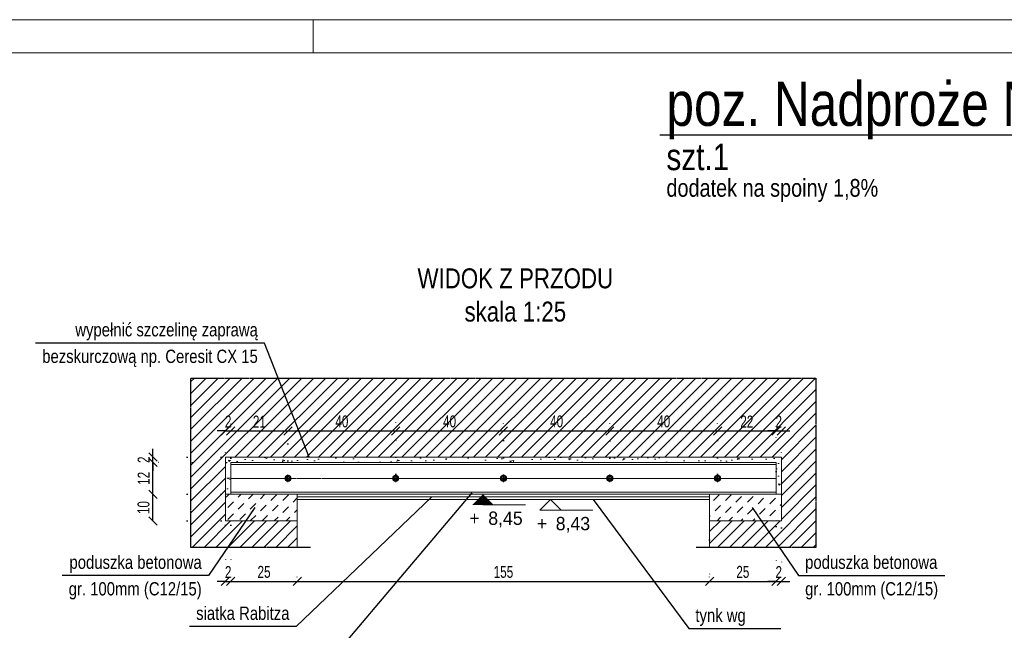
# Model space of a CAD drawing. Header units: millimetres. Extents: x 11149 to 111407, y -107619 to -23630.
# Tile 66 of 245: x 19929 to 20299, y -35590 to -35360. Entities that reach past the tile are written whole.
import ezdxf
from ezdxf.enums import TextEntityAlignment as Align

# ---------------------------------------------------------------- set-up
doc = ezdxf.new("R2010")
doc.units = ezdxf.units.MM
doc.header["$LTSCALE"] = 2
for name, pattern in [('CENTER2', [28.575, 19.05, -3.175, 3.175, -3.175]), ('DOT', [6.35, 0, -6.35]), ('HIDDEN', [9.525, 6.35, -3.175])]:
    doc.linetypes.add(name, pattern=pattern)
doc.layers.get('0').update_dxf_attribs({"plot": 0})
doc.layers.get('Defpoints').update_dxf_attribs({"color": 1})
doc.layers.add('420-K Ściany', color=7, linetype='Continuous')
doc.layers.add('e-cad_ukryte', color=30, linetype='HIDDEN')
for name, color, linetype, lineweight in [('e-cad_252', 252, 'HIDDEN', 9), ('e-cad_cienkie', 1, 'Continuous', 9), ('e-cad_obok', 3, 'Continuous', 9), ('e-cad_opisy', 7, 'Continuous', 9), ('e-cad_osie', 22, 'CENTER2', 9), ('e-cad_stal_kontur', 222, 'Continuous', 20), ('e-cad_wymiary', 4, 'Continuous', 9)]:
    doc.layers.add(name, color=color, linetype=linetype, lineweight=lineweight)
doc.styles.add('e-cad_1', font='arial.ttf', dxfattribs={"width": 0.7})
doc.styles.add('e-cad_2', font='arial.ttf', dxfattribs={"width": 0.8})
doc.dimstyles.new('e-cad_1_25_[cm]', dxfattribs={"dimscale": 2.5, "dimtxt": 1.8, "dimasz": 1.25, "dimexe": 1.25, "dimexo": 0.625, "dimgap": 0.5, "dimtad": 1, "dimdec": 0, "dimrnd": 1, "dimzin": 1, "dimtxsty": 'e-cad_1', "dimblk": 'OBLIQUE', "dimcen": 2.5, "dimclrd": 256, "dimclre": 252, "dimclrt": 7, "dimadec": 0, "dimazin": 0, "dimtfac": 1, "dimtix": 1, "dimtmove": 2, "dimatfit": 3, "dimldrblk": 'NONE', "dimfxl": 60, "dimfxlon": 1, "dimarcsym": 0})

# ---------------------------------------------------------------- blocks, each defined once
blk = doc.blocks.new('A3_poziom')
at = {"ltscale": 0.8}
blk.add_line((135, 292), (135, 297), dxfattribs=at)
for points in [[(0, 0), (420, 0), (420, 297), (0, 297)], [(30, 5), (415, 5), (415, 292), (30, 292)]]:
    blk.add_lwpolyline(points, close=True)
blk = doc.blocks.new('e-cad_ZelbetPozycja')
at = {"layer": 'e-cad_opisy', "ltscale": 0.04, "style": 'e-cad_1', "width": 0.8}
for tag, p, height in [('OPIS_1', (0, 1.33), 6.67), ('OPIS_2', (0, -5.33), 4), ('OPIS_4', (16, -5.33), 4), ('OPIS_3', (0, -9.33), 2.67)]:
    blk.add_attdef(tag, p, '', height=height, dxfattribs=at)
at = {"layer": 'e-cad_opisy', "ltscale": 0.04, "style": 'e-cad_1', "width": 0.8, "flags": 1}
for tag, p in [('POZYCJA', (0, -20)), ('ILOSC', (0, -26.67)), ('DODATEK', (0, -33.33))]:
    blk.add_attdef(tag, p, '', height=4, dxfattribs=at)
blk = doc.blocks.new('_None')
blk = doc.blocks.new('_OBLIQUE')
at = {"color": 0, "linetype": 'ByBlock', "lineweight": -2}
blk.add_line((-0.5, -0.5), (0.5, 0.5), dxfattribs=at)
blk = doc.blocks.new('*D1619')
at = {"layer": 'Defpoints', "color": 0, "ltscale": 0.5}
for p in [(19979.15, -35538.53), (20006.4, -35538.53), (20006.4, -35548.53)]:
    blk.add_point(p, dxfattribs=at)
at = {"layer": 'e-cad_wymiary', "color": 252, "linetype": 'DOT', "lineweight": -2}
for p, q in [((20004.83, -35538.53), (19976.03, -35538.53)), ((20004.83, -35548.53), (19976.03, -35548.53))]:
    blk.add_line(p, q, dxfattribs=at)
at = {"layer": 'e-cad_wymiary', "lineweight": -2}
blk.add_line((19979.15, -35548.53), (19979.15, -35538.53), dxfattribs=at)
at = {"layer": 'e-cad_wymiary', "lineweight": -2, "ltscale": 0.5, "xscale": 3.125, "yscale": 3.125, "zscale": 3.125}
for p, rotation in [((19979.15, -35538.53), 90), ((19979.15, -35548.53), 270)]:
    blk.add_blockref('_OBLIQUE', p, dxfattribs=dict(at, rotation=rotation))
at = {"layer": 'e-cad_wymiary', "color": 7, "ltscale": 0.5, "insert": (19975.61, -35543.53), "char_height": 4.5, "attachment_point": 5, "rotation": 90, "style": 'e-cad_1'}
blk.add_mtext('10', dxfattribs=at)
blk = doc.blocks.new('*D1620')
at = {"layer": 'Defpoints', "color": 0, "ltscale": 0.5}
for p in [(19979.15, -35526.53), (20008.4, -35526.53), (20006.4, -35538.53)]:
    blk.add_point(p, dxfattribs=at)
at = {"layer": 'e-cad_wymiary', "color": 252, "linetype": 'DOT', "lineweight": -2}
for p, q in [((20006.83, -35526.53), (19976.03, -35526.53)), ((20004.83, -35538.53), (19976.03, -35538.53))]:
    blk.add_line(p, q, dxfattribs=at)
at = {"layer": 'e-cad_wymiary', "lineweight": -2}
blk.add_line((19979.15, -35538.53), (19979.15, -35526.53), dxfattribs=at)
at = {"layer": 'e-cad_wymiary', "lineweight": -2, "ltscale": 0.5, "xscale": 3.125, "yscale": 3.125, "zscale": 3.125}
for p, rotation in [((19979.15, -35526.53), 90), ((19979.15, -35538.53), 270)]:
    blk.add_blockref('_OBLIQUE', p, dxfattribs=dict(at, rotation=rotation))
at = {"layer": 'e-cad_wymiary', "color": 7, "ltscale": 0.5, "insert": (19975.64, -35532.53), "char_height": 4.5, "attachment_point": 5, "rotation": 90, "style": 'e-cad_1'}
blk.add_mtext('12', dxfattribs=at)
blk = doc.blocks.new('*D1621')
at = {"layer": 'Defpoints', "color": 0, "ltscale": 0.5}
for p in [(19979.15, -35524.53), (20006.4, -35524.53), (20008.4, -35526.53)]:
    blk.add_point(p, dxfattribs=at)
at = {"layer": 'e-cad_wymiary', "lineweight": -2}
for p, q in [((19979.15, -35524.53), (19979.15, -35521.41)), ((19979.15, -35526.53), (19979.15, -35524.53)), ((19979.15, -35526.53), (19979.15, -35529.66))]:
    blk.add_line(p, q, dxfattribs=at)
at = {"layer": 'e-cad_wymiary', "color": 252, "linetype": 'DOT', "lineweight": -2}
for p, q in [((20004.83, -35524.53), (19976.03, -35524.53)), ((20006.83, -35526.53), (19976.03, -35526.53))]:
    blk.add_line(p, q, dxfattribs=at)
at = {"layer": 'e-cad_wymiary', "lineweight": -2, "ltscale": 0.5, "xscale": 3.125, "yscale": 3.125, "zscale": 3.125}
for p, rotation in [((19979.15, -35524.53), 270), ((19979.15, -35526.53), 90)]:
    blk.add_blockref('_OBLIQUE', p, dxfattribs=dict(at, rotation=rotation))
at = {"layer": 'e-cad_wymiary', "color": 7, "ltscale": 0.5, "insert": (19975.64, -35525.53), "char_height": 4.5, "attachment_point": 5, "rotation": 90, "style": 'e-cad_1'}
blk.add_mtext('2', dxfattribs=at)
blk = doc.blocks.new('*D1627')
at = {"layer": 'Defpoints', "color": 0, "ltscale": 0.5}
for p in [(20006.4, -35548.53), (20008.4, -35548.53), (20008.4, -35571.28)]:
    blk.add_point(p, dxfattribs=at)
at = {"layer": 'e-cad_wymiary', "color": 252, "linetype": 'DOT', "lineweight": -2}
for p, q in [((20006.4, -35550.09), (20006.4, -35574.4)), ((20008.4, -35550.09), (20008.4, -35574.4))]:
    blk.add_line(p, q, dxfattribs=at)
at = {"layer": 'e-cad_wymiary', "lineweight": -2}
for p, q in [((20006.4, -35571.28), (20003.27, -35571.28)), ((20006.4, -35571.28), (20008.4, -35571.28)), ((20008.4, -35571.28), (20011.52, -35571.28))]:
    blk.add_line(p, q, dxfattribs=at)
at = {"layer": 'e-cad_wymiary', "lineweight": -2, "ltscale": 0.5, "xscale": 3.125, "yscale": 3.125, "zscale": 3.125}
blk.add_blockref('_OBLIQUE', (20006.4, -35571.28), dxfattribs=at)
at = {"layer": 'e-cad_wymiary', "lineweight": -2, "ltscale": 0.5, "xscale": 3.125, "yscale": 3.125, "zscale": 3.125, "rotation": 180}
blk.add_blockref('_OBLIQUE', (20008.4, -35571.28), dxfattribs=at)
at = {"layer": 'e-cad_wymiary', "color": 7, "ltscale": 0.5, "insert": (20007.4, -35567.77), "char_height": 4.5, "attachment_point": 5, "style": 'e-cad_1'}
blk.add_mtext('2', dxfattribs=at)
blk = doc.blocks.new('*D1628')
at = {"layer": 'Defpoints', "color": 0, "ltscale": 0.5}
for p in [(20008.4, -35571.28), (20033.4, -35571.28), (20033.4, -35571.28)]:
    blk.add_point(p, dxfattribs=at)
at = {"layer": 'e-cad_wymiary', "color": 252, "linetype": 'DOT', "lineweight": -2}
for p, q in [((20008.4, -35569.72), (20008.4, -35568.15)), ((20033.4, -35569.72), (20033.4, -35568.15))]:
    blk.add_line(p, q, dxfattribs=at)
at = {"layer": 'e-cad_wymiary', "lineweight": -2}
blk.add_line((20008.4, -35571.28), (20033.4, -35571.28), dxfattribs=at)
at = {"layer": 'e-cad_wymiary', "lineweight": -2, "ltscale": 0.5, "xscale": 3.125, "yscale": 3.125, "zscale": 3.125, "rotation": 180}
blk.add_blockref('_OBLIQUE', (20008.4, -35571.28), dxfattribs=at)
at = {"layer": 'e-cad_wymiary', "lineweight": -2, "ltscale": 0.5, "xscale": 3.125, "yscale": 3.125, "zscale": 3.125}
blk.add_blockref('_OBLIQUE', (20033.4, -35571.28), dxfattribs=at)
at = {"layer": 'e-cad_wymiary', "color": 7, "ltscale": 0.5, "insert": (20020.9, -35567.73), "char_height": 4.5, "attachment_point": 5, "style": 'e-cad_1'}
blk.add_mtext('25', dxfattribs=at)
blk = doc.blocks.new('*D1629')
at = {"layer": 'Defpoints', "color": 0, "ltscale": 0.5}
for p in [(20213.4, -35549.05), (20188.4, -35554.05), (20213.4, -35571.28)]:
    blk.add_point(p, dxfattribs=at)
at = {"layer": 'e-cad_wymiary', "color": 252, "linetype": 'DOT', "lineweight": -2}
for p, q in [((20213.4, -35550.61), (20213.4, -35574.4)), ((20188.4, -35555.61), (20188.4, -35574.4))]:
    blk.add_line(p, q, dxfattribs=at)
at = {"layer": 'e-cad_wymiary', "lineweight": -2}
blk.add_line((20188.4, -35571.28), (20213.4, -35571.28), dxfattribs=at)
at = {"layer": 'e-cad_wymiary', "lineweight": -2, "ltscale": 0.5, "xscale": 3.125, "yscale": 3.125, "zscale": 3.125, "rotation": 180}
blk.add_blockref('_OBLIQUE', (20188.4, -35571.28), dxfattribs=at)
at = {"layer": 'e-cad_wymiary', "lineweight": -2, "ltscale": 0.5, "xscale": 3.125, "yscale": 3.125, "zscale": 3.125}
blk.add_blockref('_OBLIQUE', (20213.4, -35571.28), dxfattribs=at)
at = {"layer": 'e-cad_wymiary', "color": 7, "ltscale": 0.5, "insert": (20200.9, -35567.73), "char_height": 4.5, "attachment_point": 5, "style": 'e-cad_1'}
blk.add_mtext('25', dxfattribs=at)
blk = doc.blocks.new('*D1630')
at = {"layer": 'Defpoints', "color": 0, "ltscale": 0.5}
for p in [(20213.4, -35549.05), (20215.4, -35549.61), (20215.4, -35571.28)]:
    blk.add_point(p, dxfattribs=at)
at = {"layer": 'e-cad_wymiary', "color": 252, "linetype": 'DOT', "lineweight": -2}
for p, q in [((20213.4, -35550.61), (20213.4, -35574.4)), ((20215.4, -35551.17), (20215.4, -35574.4))]:
    blk.add_line(p, q, dxfattribs=at)
at = {"layer": 'e-cad_wymiary', "lineweight": -2}
for p, q in [((20213.4, -35571.28), (20210.27, -35571.28)), ((20213.4, -35571.28), (20215.4, -35571.28)), ((20215.4, -35571.28), (20218.52, -35571.28))]:
    blk.add_line(p, q, dxfattribs=at)
at = {"layer": 'e-cad_wymiary', "lineweight": -2, "ltscale": 0.5, "xscale": 3.125, "yscale": 3.125, "zscale": 3.125}
blk.add_blockref('_OBLIQUE', (20213.4, -35571.28), dxfattribs=at)
at = {"layer": 'e-cad_wymiary', "lineweight": -2, "ltscale": 0.5, "xscale": 3.125, "yscale": 3.125, "zscale": 3.125, "rotation": 180}
blk.add_blockref('_OBLIQUE', (20215.4, -35571.28), dxfattribs=at)
at = {"layer": 'e-cad_wymiary', "color": 7, "ltscale": 0.5, "insert": (20214.4, -35567.77), "char_height": 4.5, "attachment_point": 5, "style": 'e-cad_1'}
blk.add_mtext('2', dxfattribs=at)
blk = doc.blocks.new('*D1631')
at = {"layer": 'Defpoints', "color": 0, "ltscale": 0.5}
for p in [(20033.4, -35571.28), (20188.4, -35571.28), (20188.4, -35571.28)]:
    blk.add_point(p, dxfattribs=at)
at = {"layer": 'e-cad_wymiary', "color": 252, "linetype": 'DOT', "lineweight": -2}
for p, q in [((20033.4, -35569.72), (20033.4, -35568.15)), ((20188.4, -35569.72), (20188.4, -35568.15))]:
    blk.add_line(p, q, dxfattribs=at)
at = {"layer": 'e-cad_wymiary', "lineweight": -2}
blk.add_line((20033.4, -35571.28), (20188.4, -35571.28), dxfattribs=at)
at = {"layer": 'e-cad_wymiary', "lineweight": -2, "ltscale": 0.5, "xscale": 3.125, "yscale": 3.125, "zscale": 3.125, "rotation": 180}
blk.add_blockref('_OBLIQUE', (20033.4, -35571.28), dxfattribs=at)
at = {"layer": 'e-cad_wymiary', "lineweight": -2, "ltscale": 0.5, "xscale": 3.125, "yscale": 3.125, "zscale": 3.125}
blk.add_blockref('_OBLIQUE', (20188.4, -35571.28), dxfattribs=at)
at = {"layer": 'e-cad_wymiary', "color": 7, "ltscale": 0.5, "insert": (20110.9, -35567.73), "char_height": 4.5, "attachment_point": 5, "style": 'e-cad_1'}
blk.add_mtext('155', dxfattribs=at)
blk = doc.blocks.new('e-cad_kota_3_1')
blk.add_line((-1.6, -1.6), (6.4, -1.6))
blk.add_lwpolyline([(-1.6, -1.6), (0, 0), (1.6, -1.6)])
at = {"style": 'e-cad_1', "width": 0.95}
blk.add_attdef('ZNAK', text='', height=2, dxfattribs=at).set_placement((-0.5, -4.6), align=Align.RIGHT)
blk.add_attdef('RZEDNA', (0.8, -4.6), '', height=2, dxfattribs=at)
blk = doc.blocks.new('e-cad_kota_2_1')
blk.add_line((0, -1.6), (6.4, -1.6))
blk.add_lwpolyline([(0, 0, 0, 3.2, 0), (0, -1.6, 3.2, 3.2, 0)], format="xyseb")
at = {"style": 'e-cad_1', "width": 0.95}
blk.add_attdef('ZNAK', text='', height=2, dxfattribs=at).set_placement((-0.5, -4.6), align=Align.RIGHT)
blk.add_attdef('RZEDNA', (0.8, -4.6), '', height=2, dxfattribs=at)
blk = doc.blocks.new('*D1634')
at = {"layer": 'Defpoints', "color": 0, "ltscale": 0.5}
for p in [(20008.4, -35514.69), (20006.4, -35524.53), (20008.4, -35526.53)]:
    blk.add_point(p, dxfattribs=at)
at = {"layer": 'e-cad_wymiary', "color": 252, "linetype": 'DOT', "lineweight": -2}
for p, q in [((20006.4, -35522.97), (20006.4, -35511.56)), ((20008.4, -35524.97), (20008.4, -35511.56))]:
    blk.add_line(p, q, dxfattribs=at)
at = {"layer": 'e-cad_wymiary', "lineweight": -2}
for p, q in [((20006.4, -35514.69), (20003.27, -35514.69)), ((20006.4, -35514.69), (20008.4, -35514.69)), ((20008.4, -35514.69), (20011.52, -35514.69))]:
    blk.add_line(p, q, dxfattribs=at)
at = {"layer": 'e-cad_wymiary', "lineweight": -2, "ltscale": 0.5, "xscale": 3.125, "yscale": 3.125, "zscale": 3.125}
blk.add_blockref('_OBLIQUE', (20006.4, -35514.69), dxfattribs=at)
at = {"layer": 'e-cad_wymiary', "lineweight": -2, "ltscale": 0.5, "xscale": 3.125, "yscale": 3.125, "zscale": 3.125, "rotation": 180}
blk.add_blockref('_OBLIQUE', (20008.4, -35514.69), dxfattribs=at)
at = {"layer": 'e-cad_wymiary', "color": 7, "ltscale": 0.5, "insert": (20007.4, -35511.18), "char_height": 4.5, "attachment_point": 5, "style": 'e-cad_1'}
blk.add_mtext('2', dxfattribs=at)
blk = doc.blocks.new('*D1635')
at = {"layer": 'Defpoints', "color": 0, "ltscale": 0.5}
for p in [(20215.4, -35514.69), (20215.4, -35524.53), (20213.4, -35531.53)]:
    blk.add_point(p, dxfattribs=at)
at = {"layer": 'e-cad_wymiary', "color": 252, "linetype": 'DOT', "lineweight": -2}
for p, q in [((20213.4, -35529.97), (20213.4, -35511.56)), ((20215.4, -35522.97), (20215.4, -35511.56))]:
    blk.add_line(p, q, dxfattribs=at)
at = {"layer": 'e-cad_wymiary', "lineweight": -2}
for p, q in [((20213.4, -35514.69), (20210.27, -35514.69)), ((20213.4, -35514.69), (20215.4, -35514.69)), ((20215.4, -35514.69), (20218.52, -35514.69))]:
    blk.add_line(p, q, dxfattribs=at)
at = {"layer": 'e-cad_wymiary', "lineweight": -2, "ltscale": 0.5, "xscale": 3.125, "yscale": 3.125, "zscale": 3.125}
blk.add_blockref('_OBLIQUE', (20213.4, -35514.69), dxfattribs=at)
at = {"layer": 'e-cad_wymiary', "lineweight": -2, "ltscale": 0.5, "xscale": 3.125, "yscale": 3.125, "zscale": 3.125, "rotation": 180}
blk.add_blockref('_OBLIQUE', (20215.4, -35514.69), dxfattribs=at)
at = {"layer": 'e-cad_wymiary', "color": 7, "ltscale": 0.5, "insert": (20214.4, -35511.18), "char_height": 4.5, "attachment_point": 5, "style": 'e-cad_1'}
blk.add_mtext('2', dxfattribs=at)
blk = doc.blocks.new('*D1636')
at = {"layer": 'Defpoints', "color": 0, "ltscale": 0.5}
for p in [(20008.4, -35514.69), (20029.9, -35514.69), (20029.9, -35534)]:
    blk.add_point(p, dxfattribs=at)
at = {"layer": 'e-cad_wymiary', "color": 252, "linetype": 'DOT', "lineweight": -2}
for p, q in [((20008.4, -35513.12), (20008.4, -35511.56)), ((20029.9, -35532.44), (20029.9, -35511.56))]:
    blk.add_line(p, q, dxfattribs=at)
at = {"layer": 'e-cad_wymiary', "lineweight": -2}
blk.add_line((20008.4, -35514.69), (20029.9, -35514.69), dxfattribs=at)
at = {"layer": 'e-cad_wymiary', "lineweight": -2, "ltscale": 0.5, "xscale": 3.125, "yscale": 3.125, "zscale": 3.125, "rotation": 180}
blk.add_blockref('_OBLIQUE', (20008.4, -35514.69), dxfattribs=at)
at = {"layer": 'e-cad_wymiary', "lineweight": -2, "ltscale": 0.5, "xscale": 3.125, "yscale": 3.125, "zscale": 3.125}
blk.add_blockref('_OBLIQUE', (20029.9, -35514.69), dxfattribs=at)
at = {"layer": 'e-cad_wymiary', "color": 7, "ltscale": 0.5, "insert": (20019.15, -35511.18), "char_height": 4.5, "attachment_point": 5, "style": 'e-cad_1'}
blk.add_mtext('21', dxfattribs=at)
blk = doc.blocks.new('*D1637')
at = {"layer": 'Defpoints', "color": 0, "ltscale": 0.5}
for p in [(20213.4, -35514.69), (20213.4, -35514.69), (20191.4, -35532.53)]:
    blk.add_point(p, dxfattribs=at)
at = {"layer": 'e-cad_wymiary', "color": 252, "linetype": 'DOT', "lineweight": -2}
for p, q in [((20191.4, -35530.97), (20191.4, -35511.56)), ((20213.4, -35513.12), (20213.4, -35511.56))]:
    blk.add_line(p, q, dxfattribs=at)
at = {"layer": 'e-cad_wymiary', "lineweight": -2}
blk.add_line((20191.4, -35514.69), (20213.4, -35514.69), dxfattribs=at)
at = {"layer": 'e-cad_wymiary', "lineweight": -2, "ltscale": 0.5, "xscale": 3.125, "yscale": 3.125, "zscale": 3.125, "rotation": 180}
blk.add_blockref('_OBLIQUE', (20191.4, -35514.69), dxfattribs=at)
at = {"layer": 'e-cad_wymiary', "lineweight": -2, "ltscale": 0.5, "xscale": 3.125, "yscale": 3.125, "zscale": 3.125}
blk.add_blockref('_OBLIQUE', (20213.4, -35514.69), dxfattribs=at)
at = {"layer": 'e-cad_wymiary', "color": 7, "ltscale": 0.5, "insert": (20202.4, -35511.18), "char_height": 4.5, "attachment_point": 5, "style": 'e-cad_1'}
blk.add_mtext('22', dxfattribs=at)
blk = doc.blocks.new('*D1638')
at = {"layer": 'Defpoints', "color": 0, "ltscale": 0.5}
for p in [(20070.4, -35514.69), (20029.9, -35534), (20070.4, -35532.53)]:
    blk.add_point(p, dxfattribs=at)
at = {"layer": 'e-cad_wymiary', "color": 252, "linetype": 'DOT', "lineweight": -2, "ltscale": 0.5}
for p, q in [((20029.9, -35532.44), (20029.9, -35511.56)), ((20070.4, -35530.97), (20070.4, -35511.56))]:
    blk.add_line(p, q, dxfattribs=at)
at = {"layer": 'e-cad_wymiary', "lineweight": -2, "ltscale": 0.5}
blk.add_line((20029.9, -35514.69), (20070.4, -35514.69), dxfattribs=at)
at = {"layer": 'e-cad_wymiary', "lineweight": -2, "ltscale": 0.5, "xscale": 3.125, "yscale": 3.125, "zscale": 3.125, "rotation": 180}
blk.add_blockref('_OBLIQUE', (20029.9, -35514.69), dxfattribs=at)
at = {"layer": 'e-cad_wymiary', "lineweight": -2, "ltscale": 0.5, "xscale": 3.125, "yscale": 3.125, "zscale": 3.125}
blk.add_blockref('_OBLIQUE', (20070.4, -35514.69), dxfattribs=at)
at = {"layer": 'e-cad_wymiary', "color": 7, "ltscale": 0.5, "insert": (20050.15, -35511.14), "char_height": 4.5, "attachment_point": 5, "style": 'e-cad_1'}
blk.add_mtext('40', dxfattribs=at)
blk = doc.blocks.new('*D1639')
at = {"layer": 'Defpoints', "color": 0, "ltscale": 0.5}
for p in [(20110.9, -35514.69), (20070.4, -35532.53), (20110.9, -35532.82)]:
    blk.add_point(p, dxfattribs=at)
at = {"layer": 'e-cad_wymiary', "color": 252, "linetype": 'DOT', "lineweight": -2, "ltscale": 0.5}
for p, q in [((20070.4, -35530.97), (20070.4, -35511.56)), ((20110.9, -35531.26), (20110.9, -35511.56))]:
    blk.add_line(p, q, dxfattribs=at)
at = {"layer": 'e-cad_wymiary', "lineweight": -2, "ltscale": 0.5}
blk.add_line((20070.4, -35514.69), (20110.9, -35514.69), dxfattribs=at)
at = {"layer": 'e-cad_wymiary', "lineweight": -2, "ltscale": 0.5, "xscale": 3.125, "yscale": 3.125, "zscale": 3.125, "rotation": 180}
blk.add_blockref('_OBLIQUE', (20070.4, -35514.69), dxfattribs=at)
at = {"layer": 'e-cad_wymiary', "lineweight": -2, "ltscale": 0.5, "xscale": 3.125, "yscale": 3.125, "zscale": 3.125}
blk.add_blockref('_OBLIQUE', (20110.9, -35514.69), dxfattribs=at)
at = {"layer": 'e-cad_wymiary', "color": 7, "ltscale": 0.5, "insert": (20090.65, -35511.14), "char_height": 4.5, "attachment_point": 5, "style": 'e-cad_1'}
blk.add_mtext('40', dxfattribs=at)
blk = doc.blocks.new('*D1640')
at = {"layer": 'Defpoints', "color": 0, "ltscale": 0.5}
for p in [(20150.9, -35514.69), (20110.9, -35532.82), (20150.9, -35532.91)]:
    blk.add_point(p, dxfattribs=at)
at = {"layer": 'e-cad_wymiary', "color": 252, "linetype": 'DOT', "lineweight": -2, "ltscale": 0.5}
for p, q in [((20110.9, -35531.26), (20110.9, -35511.56)), ((20150.9, -35531.34), (20150.9, -35511.56))]:
    blk.add_line(p, q, dxfattribs=at)
at = {"layer": 'e-cad_wymiary', "lineweight": -2, "ltscale": 0.5}
blk.add_line((20110.9, -35514.69), (20150.9, -35514.69), dxfattribs=at)
at = {"layer": 'e-cad_wymiary', "lineweight": -2, "ltscale": 0.5, "xscale": 3.125, "yscale": 3.125, "zscale": 3.125, "rotation": 180}
blk.add_blockref('_OBLIQUE', (20110.9, -35514.69), dxfattribs=at)
at = {"layer": 'e-cad_wymiary', "lineweight": -2, "ltscale": 0.5, "xscale": 3.125, "yscale": 3.125, "zscale": 3.125}
blk.add_blockref('_OBLIQUE', (20150.9, -35514.69), dxfattribs=at)
at = {"layer": 'e-cad_wymiary', "color": 7, "ltscale": 0.5, "insert": (20130.9, -35511.14), "char_height": 4.5, "attachment_point": 5, "style": 'e-cad_1'}
blk.add_mtext('40', dxfattribs=at)
blk = doc.blocks.new('*D1641')
at = {"layer": 'Defpoints', "color": 0, "ltscale": 0.5}
for p in [(20191.4, -35514.69), (20150.9, -35532.91), (20191.4, -35532.82)]:
    blk.add_point(p, dxfattribs=at)
at = {"layer": 'e-cad_wymiary', "color": 252, "linetype": 'DOT', "lineweight": -2, "ltscale": 0.5}
for p, q in [((20150.9, -35531.34), (20150.9, -35511.56)), ((20191.4, -35531.26), (20191.4, -35511.56))]:
    blk.add_line(p, q, dxfattribs=at)
at = {"layer": 'e-cad_wymiary', "lineweight": -2, "ltscale": 0.5}
blk.add_line((20150.9, -35514.69), (20191.4, -35514.69), dxfattribs=at)
at = {"layer": 'e-cad_wymiary', "lineweight": -2, "ltscale": 0.5, "xscale": 3.125, "yscale": 3.125, "zscale": 3.125, "rotation": 180}
blk.add_blockref('_OBLIQUE', (20150.9, -35514.69), dxfattribs=at)
at = {"layer": 'e-cad_wymiary', "lineweight": -2, "ltscale": 0.5, "xscale": 3.125, "yscale": 3.125, "zscale": 3.125}
blk.add_blockref('_OBLIQUE', (20191.4, -35514.69), dxfattribs=at)
at = {"layer": 'e-cad_wymiary', "color": 7, "ltscale": 0.5, "insert": (20171.15, -35511.14), "char_height": 4.5, "attachment_point": 5, "style": 'e-cad_1'}
blk.add_mtext('40', dxfattribs=at)

msp = doc.modelspace()

# ---------------------------------------------------------------- hatches: boundary and pattern name
at = {"layer": 'e-cad_252', "ltscale": 10}
h = msp.add_hatch(dxfattribs=at)
h.set_pattern_fill('ANSI31', color=256)
h.set_pattern_definition([(45, (16772.2896, -39925.081), (-2.245064, 2.245064), [])])
h.paths.add_polyline_path([(19993.4, -35494.82), (20228.4, -35494.82), (20228.4, -35558.53), (20188.4, -35558.53), (20188.4, -35548.53), (20215.4, -35548.53), (20215.4, -35538.53), (20215.4, -35524.53), (20006.4, -35524.53), (20006.4, -35538.53), (20006.4, -35548.53), (20033.4, -35548.53), (20033.4, -35558.53), (19993.4, -35558.53)])
at = {"layer": 'e-cad_252', "ltscale": 0.8}
h = msp.add_hatch(dxfattribs=at)
h.set_pattern_fill('CONC', color=256, scale=0.625, angle=30)
h.set_pattern_definition([(30, (10755.589, -40321.604), (-7.9375, 13.748153), [0, -15.875]), (30, (10758.505, -40326.336), (-7.9375, 13.748153), [0, -15.875]), (30, (10754.63, -40318.674), (-7.9375, 13.748153), [0, -15.875]), (8.1986, (10749.9424, -40327.0634), (49.1819629, 10.0643501), [1.709785, -83.77971]), (246.8699, (10751.6347, -40326.8195), (25.3694577, 51.3088076), [0.79375, -78.58125]), (160.6013, (10751.3229, -40327.5495), (116.36576442, -42.80140287), [1.463596, -144.896665]), (236.5651, (10747.7385, -40331.8186), (-5.8106313, -21.6856646), [0.35498, -35.142599]), (356.3099, (10747.543, -40332.115), (35.433811, 2.1268249), [0.57239, -56.66575]), (138.4349, (10748.114, -40332.1517), (-29.6231348, 19.5588252), [0.502015, -49.699148]), (255, (10757.331, -40328.113), (7.937502, -13.748158), [0.673513, -21.777119]), (30, (10757.157, -40328.764), (5.810653, 21.685653), [0.9525, -14.9225]), (165, (10757.982, -40328.288), (-13.748158, -7.937502), [0.673513, -21.777119]), (281.5651, (10750.6013, -40320.267), (-2.126872, 35.4337999), [0.502015, -49.699148]), (30, (10750.702, -40320.759), (5.810653, 21.685653), [0.79375, -15.08125]), (173.1301, (10751.3893, -40320.362), (-57.1194597, 3.6838089), [0.79375, -78.58125]), (243.6901, (10743.2354, -40324.3365), (19.5587899, 29.6231681), [0.57239, -56.66575]), (11.5651, (10742.9817, -40324.8496), (-35.4337999, -2.126872), [1.00403, -49.197133]), (156.8699, (10743.9653, -40324.6483), (51.3088076, -25.3694577), [0.79375, -78.58125]), (30, (10747.54, -40322.585), (-7.9375, 13.748153), [0, -15.875]), (30, (10745.892, -40328.302), (-7.9375, 13.748153), [0, -15.875]), (30, (10752.678, -40331.167), (-7.9375, 13.748153), [0, -15.875]), (30, (10753.93, -40324.761), (-7.9375, 13.748153), [0, -15.875]), (30, (10748.593, -40324.726), (-7.9375, 13.748153), [0, -15.875]), (30, (10745.33, -40326.06), (-7.9375, 13.748153), [0, -15.875]), (30, (10747.044, -40326.17), (-7.9375, 13.748153), [0, -15.875]), (30, (10748.399, -40329.788), (-7.9375, 13.748153), [0, -15.875]), (30, (10744.782, -40331.143), (-7.9375, 13.748153), [0, -15.875]), (30, (10743.094, -40327.901), (-7.9375, 13.748153), [0, -15.875]), (30, (10740.935, -40325.115), (-7.9375, 13.748153), [0, -15.875]), (30, (10744.88, -40322.104), (-7.9375, 13.748153), [0, -15.875]), (30, (10747.587, -40319.808), (-7.9375, 13.748153), [0, -15.875]), (30, (10752.716, -40317.58), (-7.9375, 13.748153), [0, -15.875]), (30, (10751.877, -40323.747), (-7.9375, 13.748153), [0, -15.875]), (30, (10749.073, -40322.066), (-7.9375, 13.748153), [0, -15.875]), (30, (10753.983, -40328.03), (-7.9375, 13.748153), [0, -15.875]), (30, (10750.256, -40331.099), (-7.9375, 13.748153), [0, -15.875]), (30, (10756.126, -40331.742), (-7.9375, 13.748153), [0, -15.875]), (30, (10751.113, -40333.536), (-7.9375, 13.748153), [0, -15.875]), (30, (10746.952, -40336.489), (-7.9375, 13.748153), [0, -15.875]), (30, (10748.999, -40336.224), (-7.9375, 13.748153), [0, -15.875]), (30, (10748.025, -40334.22), (-7.9375, 13.748153), [0, -15.875]), (30, (10758.506, -40331.101), (-7.9375, 13.748153), [0, -15.875]), (30, (10756.902, -40324.512), (-7.9375, 13.748153), [0, -15.875]), (30, (10753.833, -40320.784), (-7.9375, 13.748153), [0, -15.875]), (30, (10753.224, -40334.334), (-7.9375, 13.748153), [0, -15.875])])
h.paths.add_polyline_path([(20006.4, -35538.53), (20006.4, -35524.53), (20215.4, -35524.53), (20215.4, -35538.53), (20213.4, -35538.53), (20213.4, -35526.53), (20008.4, -35526.53), (20008.4, -35538.53)])
at = {"layer": 'e-cad_obok', "ltscale": 0.8}
h = msp.add_hatch(dxfattribs=at)
h.set_pattern_fill('CONCRE', color=256, style=0)
h.set_pattern_definition([(45, (7800.9404, -38944.718), (-4.490128, 4.490128), [3, -2.5]), (45, (7805.4305, -38944.718), (-4.490128, 4.490128), [3, -2.5])])
h.paths.add_polyline_path([(20006.4, -35538.53), (20006.4, -35548.53), (20033.4, -35548.53), (20033.4, -35538.53)])
h = msp.add_hatch(dxfattribs=at)
h.set_pattern_fill('CONCRE', color=256, angle=180, style=0)
h.set_pattern_definition([(45, (7733.9404, -38944.718), (-4.490128, 4.490128), [3, -2.5]), (45, (7738.4305, -38944.718), (-4.490128, 4.490128), [3, -2.5])])
h.paths.add_polyline_path([(20215.4, -35538.53), (20215.4, -35548.53), (20188.4, -35548.53), (20188.4, -35538.53)])

# ---------------------------------------------------------------- linework, layer by layer
at = {"layer": '420-K Ściany', "color": 7, "linetype": 'Continuous', "lineweight": 13}
for p, q in [((20033.4, -35558.53), (20033.4, -35538.53)), ((20188.4, -35558.53), (20188.4, -35538.53))]:
    msp.add_line(p, q, dxfattribs=at)
at = {"layer": 'e-cad_cienkie', "color": 0, "ltscale": 0.8}
for points in [[(20029.9, -35533.52), (20030.76, -35533.03), (20030.76, -35532.03), (20029.9, -35531.54), (20029.04, -35532.03), (20029.04, -35533.03), (20029.9, -35533.52)], [(20070.4, -35533.52), (20071.26, -35533.03), (20071.26, -35532.03), (20070.4, -35531.54), (20069.54, -35532.03), (20069.54, -35533.03), (20070.4, -35533.52)], [(20110.9, -35533.52), (20111.76, -35533.03), (20111.76, -35532.03), (20110.9, -35531.54), (20110.04, -35532.03), (20110.04, -35533.03), (20110.9, -35533.52)], [(20150.9, -35533.52), (20151.76, -35533.03), (20151.76, -35532.03), (20150.9, -35531.54), (20150.04, -35532.03), (20150.04, -35533.03), (20150.9, -35533.52)], [(20191.4, -35533.52), (20192.26, -35533.03), (20192.26, -35532.03), (20191.4, -35531.54), (20190.54, -35532.03), (20190.54, -35533.03), (20191.4, -35533.52)]]:
    msp.add_lwpolyline(points, dxfattribs=at)
for centre, radius in [((20029.9, -35532.53), 1.2), ((20070.4, -35532.53), 1.2), ((20110.9, -35532.53), 1.2), ((20150.9, -35532.53), 1.2), ((20191.4, -35532.53), 1.2), ((20029.9, -35532.53), 0.635), ((20070.4, -35532.53), 0.635), ((20110.9, -35532.53), 0.635), ((20150.9, -35532.53), 0.635), ((20191.4, -35532.53), 0.635)]:
    msp.add_circle(centre, radius, dxfattribs=at)
for centre in [(20029.9, -35532.53), (20070.4, -35532.53), (20110.9, -35532.53), (20150.9, -35532.53), (20191.4, -35532.53)]:
    msp.add_arc(centre, 0.707, 100, 10, dxfattribs=at)
at = {"layer": 'e-cad_obok', "ltscale": 0.8}
for points in [[(20006.4, -35538.53), (20006.4, -35548.53), (20033.4, -35548.53), (20033.4, -35538.53), (20006.4, -35538.53)], [(20215.4, -35538.53), (20215.4, -35548.53), (20188.4, -35548.53), (20188.4, -35538.53), (20215.4, -35538.53)]]:
    msp.add_lwpolyline(points, dxfattribs=at)
at = {"layer": 'e-cad_opisy'}
msp.add_lwpolyline([(20215.4, -35538.53), (20215.4, -35524.53), (20006.4, -35524.53), (20006.4, -35538.53)], dxfattribs=at)
at = {"layer": 'e-cad_opisy', "ltscale": 0.8}
msp.add_lwpolyline([(20033.4, -35540.53), (20188.4, -35540.53)], dxfattribs=at)
at = {"layer": 'e-cad_osie', "color": 0, "ltscale": 0.8}
for points in [[(20029.9, -35534), (20029.9, -35531.06)], [(20070.4, -35534), (20070.4, -35531.06)], [(20110.9, -35534), (20110.9, -35531.06)], [(20150.9, -35534), (20150.9, -35531.06)], [(20191.4, -35534), (20191.4, -35531.06)], [(20028.56, -35532.53), (20031.24, -35532.53)], [(20069.06, -35532.53), (20071.74, -35532.53)], [(20109.56, -35532.53), (20112.24, -35532.53)], [(20149.56, -35532.53), (20152.24, -35532.53)], [(20190.06, -35532.53), (20192.74, -35532.53)]]:
    msp.add_lwpolyline(points, dxfattribs=at)
at = {"layer": 'e-cad_osie', "ltscale": 0.02}
msp.add_lwpolyline([(20008.4, -35532.53), (20213.4, -35532.53)], dxfattribs=at)
at = {"layer": 'e-cad_stal_kontur'}
for points in [[(20008.4, -35526.53), (20213.4, -35526.53)], [(20008.4, -35526.53), (20008.4, -35538.53)], [(20008.4, -35527.3), (20213.4, -35527.3)], [(20213.4, -35538.53), (20213.4, -35526.53)], [(20008.4, -35537.76), (20213.4, -35537.76)], [(20008.4, -35538.53), (20213.4, -35538.53)]]:
    msp.add_lwpolyline(points, dxfattribs=at)
at = {"layer": 'e-cad_stal_kontur', "linetype": 'HIDDEN', "ltscale": 0.01}
msp.add_lwpolyline([(20033.4, -35539.53), (20188.4, -35539.53)], dxfattribs=at)
at = {"layer": 'e-cad_stal_kontur', "ltscale": 0.8}
for centre in [(20029.9, -35532.53), (20070.4, -35532.53), (20110.9, -35532.53), (20150.9, -35532.53), (20191.4, -35532.53)]:
    msp.add_circle(centre, 0.7, dxfattribs=at)
at = {"layer": 'e-cad_ukryte', "ltscale": 0.02}
msp.add_lwpolyline([(20038.4, -35558.53), (19993.4, -35558.53), (19993.4, -35494.82), (20228.4, -35494.82), (20228.4, -35558.53), (20183.4, -35558.53)], dxfattribs=at)

# ---------------------------------------------------------------- block references
at = {"layer": 'e-cad_opisy', "ltscale": 0.02, "xscale": 2.5, "yscale": 2.5, "zscale": 2.5}
msp.add_blockref('A3_poziom', (19701.87, -36102.55), dxfattribs=at)
at = {"layer": 'e-cad_opisy', "ltscale": 0.5, "xscale": 2.5, "yscale": 2.5, "zscale": 2.5}
msp.add_blockref('e-cad_ZelbetPozycja', (20172.18, -35403.31), dxfattribs=at).add_auto_attribs({'OPIS_1': 'poz. Nadproże N-3.3', 'OPIS_2': 'szt.1', 'OPIS_3': 'dodatek na spoiny 1,8%'})
at = {"layer": 'e-cad_opisy', "xscale": 2.5, "yscale": 2.5, "zscale": 2.5}
for name, p, values in [('e-cad_kota_2_1', (20103.21, -35538.53), {'RZEDNA': '8,45', 'ZNAK': '+'}), ('e-cad_kota_3_1', (20128.56, -35540.53), {'RZEDNA': '8,43', 'ZNAK': '+'})]:
    msp.add_blockref(name, p, dxfattribs=at).add_auto_attribs(values)

# ---------------------------------------------------------------- texts
at = {"layer": 'e-cad_opisy', "style": 'e-cad_1', "width": 0.8}
for s, p in [('wypełnić szczelinę zaprawą', (19949.94, -35479.14)), ('bezskurczową np. Ceresit CX 15', (19937.51, -35489.14)), ('poduszka betonowa', (19947.76, -35566.57)), ('poduszka betonowa', (20224.33, -35566.57)), ('gr. 100mm (C12/15)', (19947.47, -35576.57)), ('gr. 100mm (C12/15)', (20224.33, -35576.57)), ('siatka Rabitza', (19995.37, -35585.75)), ('tynk wg', (20183.06, -35586.53))]:
    msp.add_text(s, height=5, dxfattribs=at).set_placement(p)
at = {"layer": 'e-cad_opisy', "ltscale": 0.8, "insert": (20115.37, -35473.68), "char_height": 7.5, "width": 113.777, "attachment_point": 8, "style": 'e-cad_2'}
msp.add_mtext('WIDOK Z PRZODU\\Pskala 1:25', dxfattribs=at)

# ---------------------------------------------------------------- dimensions: what is measured, and where the dimension line sits
at = {"layer": 'e-cad_wymiary'}
for base, p1, p2, picture, middle in [((20008.4, -35514.69), (20006.4, -35524.53), (20008.4, -35526.53), '*D1634', (20007.4, -35511.18)), ((20029.89696459, -35514.68656716), (20008.39696459, -35514.68656716), (20029.89696459, -35534.00281744), '*D1636', (20019.14696459, -35511.17735843)), ((20213.4, -35514.69), (20191.4, -35532.53), (20213.4, -35514.69), '*D1637', (20202.4, -35511.18)), ((20215.4, -35514.69), (20213.4, -35531.53), (20215.4, -35524.53), '*D1635', (20214.4, -35511.18)), ((20008.4, -35571.28), (20006.4, -35548.53), (20008.4, -35548.53), '*D1627', (20007.4, -35567.77)), ((20213.4, -35571.28), (20188.4, -35554.05), (20213.4, -35549.05), '*D1629', (20200.9, -35567.73)), ((20215.4, -35571.28), (20213.4, -35549.05), (20215.4, -35549.61), '*D1630', (20214.4, -35567.77)), ((20033.4, -35571.28), (20008.4, -35571.28), (20033.4, -35571.28), '*D1628', (20020.9, -35567.73)), ((20188.4, -35571.28), (20033.4, -35571.28), (20188.4, -35571.28), '*D1631', (20110.9, -35567.73))]:
    dim = msp.add_linear_dim(base=base, p1=p1, p2=p2, dimstyle='e-cad_1_25_[cm]', dxfattribs=at)
    dim.commit()
    dim.dimension.update_dxf_attribs({"geometry": picture, "text_midpoint": middle})
at = {"layer": 'e-cad_wymiary', "ltscale": 0.5}
for base, p1, p2, picture, middle in [((20070.39696459, -35514.68656716), (20029.89696459, -35534.00281744), (20070.39696459, -35532.53031744), '*D1638', (20050.14696459, -35511.13898872)), ((20110.89696459, -35514.68656716), (20070.39696459, -35532.53031744), (20110.89696459, -35532.82412971), '*D1639', (20090.64696459, -35511.13898872)), ((20150.9, -35514.69), (20110.9, -35532.82), (20150.9, -35532.91), '*D1640', (20130.9, -35511.14)), ((20191.39696459, -35514.68656716), (20150.89696459, -35532.90713814), (20191.39696459, -35532.81939388), '*D1641', (20171.14696459, -35511.13898872))]:
    dim = msp.add_linear_dim(base=base, p1=p1, p2=p2, dimstyle='e-cad_1_25_[cm]', dxfattribs=at)
    dim.commit()
    dim.dimension.update_dxf_attribs({"geometry": picture, "text_midpoint": middle})
at = {"layer": 'e-cad_wymiary'}
for base, p1, p2, picture, middle in [((19979.15, -35524.53), (20008.4, -35526.53), (20006.4, -35524.53), '*D1621', (19975.64, -35525.53)), ((19979.15, -35526.53), (20006.4, -35538.53), (20008.4, -35526.53), '*D1620', (19975.64, -35532.53)), ((19979.15, -35538.53), (20006.4, -35548.53), (20006.4, -35538.53), '*D1619', (19975.61, -35543.53))]:
    dim = msp.add_linear_dim(base=base, p1=p1, p2=p2, angle=90, dimstyle='e-cad_1_25_[cm]', dxfattribs=at)
    dim.commit()
    dim.dimension.update_dxf_attribs({"geometry": picture, "text_midpoint": middle})

# ---------------------------------------------------------------- leaders
at = {"layer": 'e-cad_cienkie', "ltscale": 0.5, "has_arrowhead": 0}
msp.add_leader([(20169.68, -35403.31), (20346.55, -35403.31)], dimstyle='e-cad_1_25_[cm]', dxfattribs=at)
at = {"layer": 'e-cad_cienkie', "has_arrowhead": 0}
for points in [[(20037.86, -35524.53), (20021.07, -35481.64), (19935.01, -35481.64)], [(20099, -35538.04), (20036.89, -35611.38)], [(20084.04, -35539.53), (20032.97, -35588.25), (19992.87, -35588.25)], [(20144.69, -35540.53), (20180.56, -35589.03), (20215.24, -35589.03)], [(20017.4, -35543.53), (19999.97, -35569.07), (19944.97, -35569.07)], [(20204.4, -35543.53), (20221.83, -35569.07), (20276.83, -35569.07)]]:
    msp.add_leader(points, dimstyle='e-cad_1_25_[cm]', override={"dimldrblk": 'None'}, dxfattribs=at)

doc.saveas('drawing.dxf')
